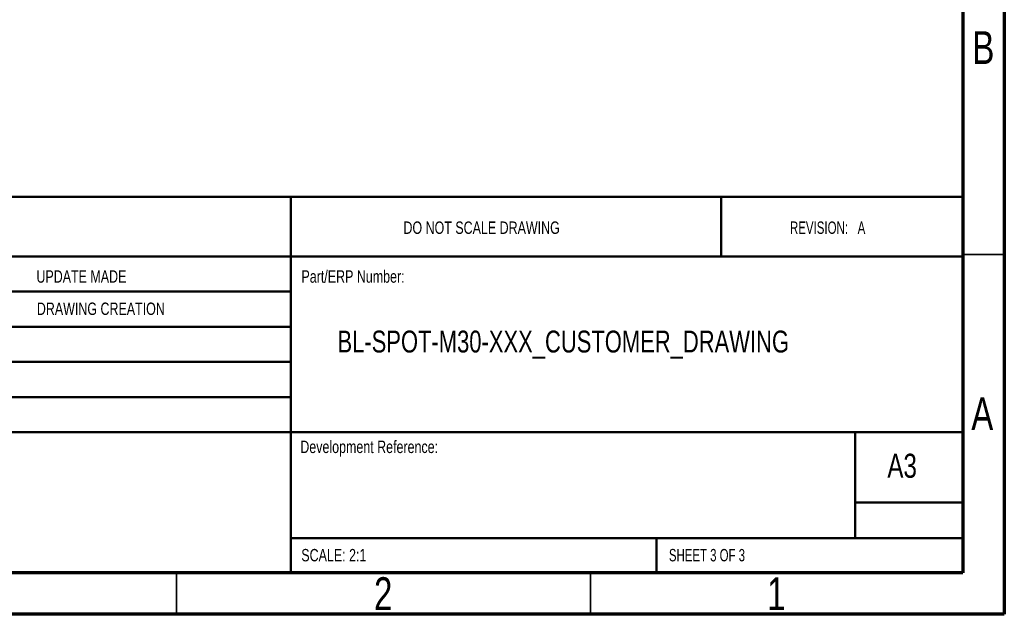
# Paper-space layout 'EXPLODED VIEW' of a CAD drawing. Header units: millimetres. Extents: x 15 to 415, y 5 to 292.
# Tile 13 of 26: x 296 to 415, y 5 to 77. Entities that reach past the tile are written whole.
import ezdxf

# ---------------------------------------------------------------- set-up
doc = ezdxf.new("R2010")
doc.units = ezdxf.units.MM
doc.layers.add('THICCC', color=7, linetype='Continuous', lineweight=35)
doc.styles.add('SLDTEXTSTYLE0', font='TXT', dxfattribs={"width": 0.75})
doc.styles.add('SLDTEXTSTYLE1', font='TXT', dxfattribs={"width": 0.692308})
doc.styles.add('SLDTEXTSTYLE2', font='TXT', dxfattribs={"width": 0.6875})

psp = doc.layouts.new('EXPLODED VIEW')

# ---------------------------------------------------------------- linework, layer by layer
at = {"color": 7, "linetype": 'Continuous', "lineweight": 70}
for p, q in [((415, 292), (415, 5)), ((410, 287), (410, 10)), ((410, 10), (20, 10)), ((415, 5), (15, 5))]:
    psp.add_line(p, q, dxfattribs=at)
at = {"color": 7, "linetype": 'Continuous', "lineweight": 50}
for p, q in [((230, 55.47), (410, 55.47)), ((328.8, 55.47), (328.8, 10)), ((380.8, 48.25), (380.8, 55.47)), ((410, 48.25), (230, 48.25)), ((328.8, 44), (230, 44)), ((328.8, 39.75), (230, 39.75)), ((328.8, 35.5), (230, 35.5)), ((328.8, 31.25), (230, 31.25)), ((284.6, 27), (410, 27)), ((397, 14.25), (397, 27)), ((410, 18.5), (397, 18.5)), ((410, 14.2), (328.8, 14.2)), ((373, 10), (373, 14.25))]:
    psp.add_line(p, q, dxfattribs=at)
at = {"color": 7, "linetype": 'Continuous', "lineweight": 35}
for p, q in [((410, 48.5), (415, 48.5)), ((315, 10), (315, 5)), ((365, 10), (365, 5))]:
    psp.add_line(p, q, dxfattribs=at)

# ---------------------------------------------------------------- texts
at = {"color": 7, "linetype": 'Continuous', "lineweight": 0}
for s, insert, char_height, attachment_point, style in [('B', (412.47, 75.48), 3.97, 2, 'SLDTEXTSTYLE0'), ('DO NOT SCALE DRAWING', (342.41, 52.48), 1.5, 1, 'SLDTEXTSTYLE0'), ('REVISION:   A', (389.1, 52.48), 1.5, 1, 'SLDTEXTSTYLE1'), ('UPDATE MADE', (298.07, 46.58), 1.5, 1, 'SLDTEXTSTYLE0'), ('Part/ERP Number:', (330.09, 46.58), 1.5, 1, 'SLDTEXTSTYLE0'), ('DRAWING CREATION', (298.12, 42.68), 1.5, 1, 'SLDTEXTSTYLE0'), ('A', (412.34, 31.23), 3.97, 2, 'SLDTEXTSTYLE0'), ('Development Reference:', (329.95, 25.99), 1.5, 1, 'SLDTEXTSTYLE0'), ('A3', (400.87, 24.41), 2.91, 1, 'SLDTEXTSTYLE0'), ('SCALE: 2:1', (330.07, 12.9), 1.5, 1, 'SLDTEXTSTYLE0'), ('SHEET 3 OF 3', (374.48, 12.9), 1.5, 1, 'SLDTEXTSTYLE2'), ('2', (339.96, 9.48), 3.97, 2, 'SLDTEXTSTYLE0'), ('1', (387.46, 9.48), 3.97, 2, 'SLDTEXTSTYLE0')]:
    psp.add_mtext(s, dxfattribs=dict(at, insert=insert, char_height=char_height, attachment_point=attachment_point, style=style))
at = {"layer": 'THICCC', "insert": (334.44, 39.29), "char_height": 2.6458, "attachment_point": 1, "style": 'SLDTEXTSTYLE0'}
psp.add_mtext('BL-SPOT-M30-XXX_CUSTOMER_DRAWING', dxfattribs=at)

doc.saveas('drawing.dxf')
